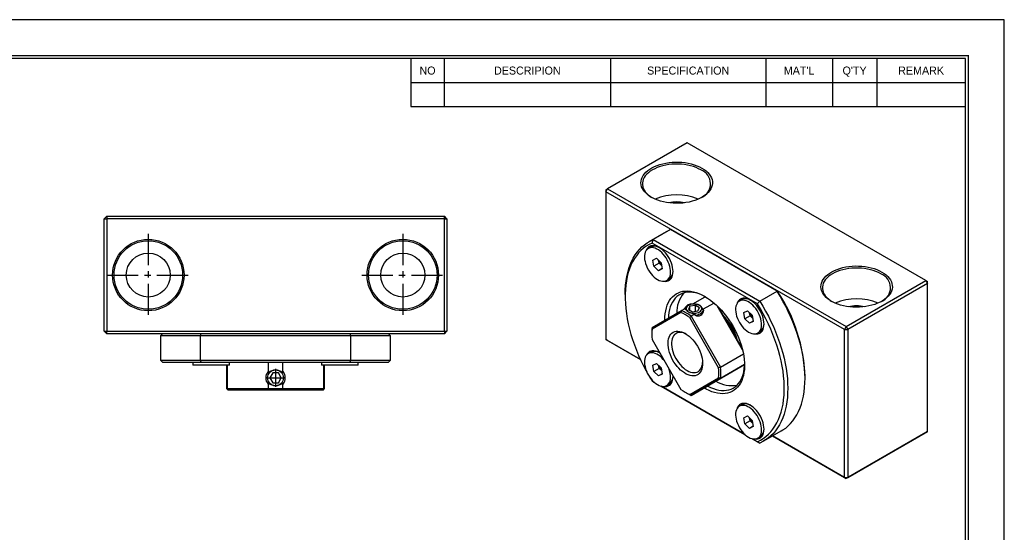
# Model space of a CAD drawing. Header units: millimetres. Extents: x 0 to 337, y 0 to 238.
# Tile 3 of 3: x 135 to 337, y 133 to 238. Entities that reach past the tile are written whole.
import ezdxf
from ezdxf.enums import TextEntityAlignment as Align

# ---------------------------------------------------------------- set-up
doc = ezdxf.new("R2010")
doc.units = ezdxf.units.MM
doc.linetypes.add('CENTER', pattern=[50.8, 31.75, -6.35, 6.35, -6.35])
for name, color, linetype in [('center', 1, 'CENTER'), ('L1', 7, 'CONTINUOUS'), ('OUTLINE', 7, 'CONTINUOUS')]:
    doc.layers.add(name, color=color, linetype=linetype)

# ---------------------------------------------------------------- blocks, each defined once
blk = doc.blocks.new('표제란')
at = {"layer": 'L1', "color": 0}
for p, q in [((297, 210), (0, 210)), ((297, 0), (297, 210))]:
    blk.add_line(p, q, dxfattribs=at)
at = {"layer": 'L1'}
for p, q in [((190, 203), (190, 194.34)), ((196, 203), (196, 194.34)), ((226, 203), (226, 194.34)), ((254, 203), (254, 194.34)), ((266, 203), (266, 194.34)), ((274, 203), (274, 194.34)), ((190, 198.67), (290, 198.67)), ((190, 194.34), (290, 194.34))]:
    blk.add_line(p, q, dxfattribs=at)
at = {"layer": 'L1', "const_width": 0.25}
blk.add_lwpolyline([(290.5, 6.5), (290.5, 203.5), (10, 203.5), (10, 6.5)], close=True, dxfattribs=at)
at = {"layer": 'L1'}
blk.add_lwpolyline([(290, 7), (290, 203), (10.5, 203), (10.5, 7)], close=True, dxfattribs=at)
for s, p in [('NO', (193, 200.83)), ('DESCRIPION', (211, 200.83)), ('SPECIFICATION', (240, 200.83)), ("MAT'L", (260, 200.83)), ("Q'TY", (270, 200.83)), ('REMARK', (282, 200.83))]:
    blk.add_text(s, height=1.444, dxfattribs=at).set_placement(p, align=Align.MIDDLE_CENTER)
for tag, p in [('필렛', (179.25, 10.9)), ('모따기', (179.25, 8.3))]:
    blk.add_attdef(tag, text='', height=1.15, dxfattribs=at).set_placement(p, align=Align.MIDDLE_LEFT)
at = {"layer": 'OUTLINE', "ltscale": 0.5}
for tag, p, height in [('TITLE', (237.17, 24.41), 2.5), ('도번', (251.18, 15.64), 2.5), ('SCALE', (253.78, 9.55), 1.2), ('DATE', (277.02, 9.51), 1.2)]:
    blk.add_attdef(tag, p, '', height=height, dxfattribs=at)

msp = doc.modelspace()

# ---------------------------------------------------------------- linework, layer by layer
at = {"layer": 'center', "ltscale": 0.2}
for p, q in [((161.651, 194.1977), (161.651, 177.4077)), ((213.651, 194.1977), (213.651, 177.4077)), ((153.256, 185.8027), (170.046, 185.8027)), ((205.256, 185.8027), (222.046, 185.8027)), ((187.651, 166.6542), (187.651, 162.9512)), ((185.7995, 164.8027), (189.5025, 164.8027))]:
    msp.add_line(p, q, dxfattribs=at)
at = {"layer": 'OUTLINE'}
for p, q in [((271.7329, 212.8304), (255.4695, 203.4417)), ((320.5233, 184.6643), (271.7329, 212.8304)), ((255.1159, 202.8293), (255.4695, 203.4417)), ((255.1159, 203.2375), (255.4695, 203.4417)), ((255.1159, 203.2375), (255.1159, 202.8293)), ((255.4695, 203.4417), (304.2598, 175.2756)), ((303.9063, 174.6632), (255.1159, 202.8293)), ((255.1159, 202.8293), (255.1159, 172.6173)), ((153.151, 197.8027), (152.651, 197.3027)), ((152.651, 174.3027), (152.651, 197.3027)), ((152.651, 197.3027), (153.151, 197.3027)), ((153.151, 197.8027), (153.151, 197.3027)), ((153.151, 197.8027), (222.151, 197.8027)), ((153.151, 197.3027), (153.151, 174.3027)), ((222.151, 197.3027), (153.151, 197.3027)), ((222.151, 197.3027), (222.151, 197.8027)), ((222.651, 197.3027), (222.151, 197.8027)), ((222.151, 174.3027), (222.151, 197.3027)), ((222.151, 197.3027), (222.651, 197.3027)), ((222.651, 197.3027), (222.651, 174.3027)), ((267.4792, 194.6457), (263.9437, 192.6046)), ((268.3382, 195.0738), (264.8026, 193.0328)), ((290.1183, 182.5004), (268.3382, 195.0738)), ((264.3245, 191.5104), (263.819, 191.2185)), ((286.0964, 179.9237), (264.5819, 192.3438)), ((264.8026, 193.0328), (286.5828, 180.4594)), ((264.7269, 188.871), (265.4771, 189.2371)), ((265.4771, 189.2371), (266.4515, 188.3239)), ((264.9511, 187.5918), (264.7269, 188.871)), ((266.0118, 188.2041), (264.9511, 187.5918)), ((265.9255, 186.6786), (264.9511, 187.5918)), ((266.0118, 188.2041), (265.9002, 188.8405)), ((266.665, 187.1055), (265.9255, 186.6786)), ((266.499, 187.7475), (266.0118, 188.2041)), ((266.4515, 188.3239), (266.6757, 187.0447)), ((266.499, 187.7475), (266.5624, 187.691)), ((266.563, 187.6875), (266.499, 187.7475)), ((266.6757, 187.0447), (265.9255, 186.6786)), ((267.5836, 184.6972), (268.0892, 184.989)), ((304.2598, 175.2756), (320.5233, 184.6643)), ((320.8768, 184.0519), (304.6134, 174.6632)), ((320.5233, 184.6643), (320.8768, 184.0519)), ((320.5233, 184.6643), (320.8768, 184.4601)), ((320.8768, 184.0519), (320.8768, 184.4601)), ((320.8768, 153.8399), (320.8768, 184.0519)), ((259.0757, 181.8453), (259.0757, 181.4371)), ((272.9162, 179.8876), (275.4678, 181.3606)), ((286.5828, 180.4594), (290.1183, 182.5004)), ((272.3306, 179.4197), (272.0318, 178.7758)), ((273.446, 179.5923), (272.3306, 179.4197)), ((272.3306, 178.6033), (272.3306, 179.4197)), ((274.2625, 179.1209), (273.446, 179.5923)), ((273.446, 178.3969), (273.446, 179.5923)), ((273.9636, 178.477), (274.2625, 179.1209)), ((277.2446, 180.0772), (274.9162, 178.733)), ((283.0651, 170.5174), (277.8757, 179.5057)), ((278.0645, 179.3222), (283.0006, 170.7727)), ((282.9214, 180.7746), (282.4159, 180.4828)), ((270.4789, 178.1342), (264.5798, 174.7275)), ((264.5915, 175.0807), (270.5915, 178.5455)), ((270.5915, 178.5455), (271.3781, 178.9996)), ((272.0318, 178.7758), (272.8483, 178.3045)), ((278.1789, 166.8769), (272.2798, 177.0946)), ((273.3781, 177.845), (272.5915, 177.391)), ((272.5915, 177.391), (278.5915, 166.9987)), ((272.8483, 178.3045), (273.9636, 178.477)), ((283.3238, 178.1352), (284.074, 178.5013)), ((283.548, 176.856), (283.3238, 178.1352)), ((284.6087, 177.4683), (283.548, 176.856)), ((284.074, 178.5013), (285.0484, 177.5882)), ((284.6087, 177.4683), (284.4971, 178.1047)), ((285.0959, 177.0117), (284.6087, 177.4683)), ((285.0484, 177.5882), (285.2726, 176.3089)), ((284.5225, 175.9429), (283.548, 176.856)), ((285.262, 176.3698), (284.5225, 175.9429)), ((285.2726, 176.3089), (284.5225, 175.9429)), ((285.0959, 177.0117), (285.1593, 176.9553)), ((285.1599, 176.9517), (285.0959, 177.0117)), ((304.2598, 175.2756), (303.9063, 174.6632)), ((304.2598, 175.2756), (304.6134, 174.6632)), ((152.651, 174.3027), (153.151, 174.3027)), ((152.651, 174.3027), (153.151, 173.8027)), ((153.151, 174.3027), (222.151, 174.3027)), ((153.151, 173.8027), (153.151, 174.3027)), ((222.151, 173.8027), (153.151, 173.8027)), ((164.551, 173.8027), (164.151, 173.4027)), ((164.151, 173.4027), (164.151, 168.4027)), ((172.2501, 173.4027), (164.151, 173.4027)), ((172.2501, 173.4027), (172.2501, 168.4027)), ((203.0519, 173.4027), (172.2501, 173.4027)), ((203.0519, 168.4027), (203.0519, 173.4027)), ((211.151, 173.4027), (203.0519, 173.4027)), ((211.151, 173.4027), (210.751, 173.8027)), ((211.151, 168.4027), (211.151, 173.4027)), ((222.151, 174.3027), (222.651, 174.3027)), ((222.151, 174.3027), (222.151, 173.8027)), ((222.151, 173.8027), (222.651, 174.3027)), ((264.5204, 173.967), (264.5204, 173.722)), ((286.1806, 173.9614), (286.6861, 174.2533)), ((303.9063, 174.6632), (304.6134, 174.6632)), ((303.9063, 144.4512), (303.9063, 174.6632)), ((304.6134, 174.6632), (304.6134, 144.4512)), ((255.1159, 172.6173), (262.224, 168.5139)), ((255.4695, 172.4131), (255.1159, 172.6173)), ((262.2241, 168.5138), (255.4695, 172.4131)), ((264.5798, 172.648), (270.4789, 162.4304)), ((264.3245, 170.0354), (263.819, 169.7435)), ((278.5915, 166.9987), (283.2445, 169.6848)), ((164.151, 168.4027), (164.651, 167.9027)), ((164.151, 168.4027), (172.2501, 168.4027)), ((172.4379, 167.9027), (164.651, 167.9027)), ((170.736, 167.9027), (170.736, 167.4227)), ((178.174, 167.4227), (170.736, 167.4227)), ((172.2501, 168.4027), (203.0519, 168.4027)), ((202.864, 167.9027), (172.4379, 167.9027)), ((177.651, 167.4227), (177.651, 162.6027)), ((177.7515, 167.4227), (177.7515, 162.6027)), ((178.266, 167.4227), (178.174, 167.4227)), ((178.266, 167.4227), (178.266, 167.9027)), ((186.2368, 165.8903), (186.2368, 167.9027)), ((189.0652, 167.9027), (189.0652, 165.8903)), ((197.036, 167.9027), (197.036, 167.4227)), ((204.474, 167.4227), (197.036, 167.4227)), ((197.5505, 162.6027), (197.5505, 167.4227)), ((197.651, 162.6027), (197.651, 167.4227)), ((210.651, 167.9027), (202.864, 167.9027)), ((203.0519, 168.4027), (211.151, 168.4027)), ((204.566, 167.4227), (204.474, 167.4227)), ((204.566, 167.4227), (204.566, 167.9027)), ((210.651, 167.9027), (211.151, 168.4027)), ((264.7269, 167.396), (265.4771, 167.7621)), ((264.9511, 166.1167), (264.7269, 167.396)), ((265.4771, 167.7621), (266.4515, 166.8489)), ((266.0118, 166.729), (265.9002, 167.3655)), ((277.4705, 164.0409), (283.4676, 167.5041)), ((283.4676, 167.5041), (278.5915, 164.6891)), ((187.0736, 165.8027), (186.4963, 164.8027)), ((188.2283, 165.8027), (187.0736, 165.8027)), ((188.8057, 164.8027), (188.2283, 165.8027)), ((266.0118, 166.729), (264.9511, 166.1167)), ((265.9255, 165.2036), (264.9511, 166.1167)), ((266.665, 165.6305), (265.9255, 165.2036)), ((266.6757, 165.5697), (265.9255, 165.2036)), ((266.499, 166.2725), (266.0118, 166.729)), ((266.4515, 166.8489), (266.6757, 165.5697)), ((266.499, 166.2725), (266.5624, 166.216)), ((266.563, 166.2125), (266.499, 166.2725)), ((268.8691, 165.046), (268.865, 165.2259)), ((295.8453, 164.7007), (295.8453, 165.0273)), ((186.2368, 162.6027), (186.2368, 163.715)), ((186.4963, 164.8027), (187.0736, 163.8027)), ((187.0736, 163.8027), (188.2283, 163.8027)), ((188.2283, 163.8027), (188.8057, 164.8027)), ((189.0652, 163.715), (189.0652, 162.6027)), ((264.1445, 164.8877), (264.5819, 164.1731)), ((264.5819, 164.1731), (264.9698, 163.9492)), ((264.97, 163.949), (264.8026, 164.0456)), ((283.5669, 153.2132), (266.4326, 163.1046)), ((266.4328, 163.1046), (283.5667, 153.2134)), ((267.5836, 163.2222), (268.0892, 163.514)), ((272.2798, 161.3908), (278.1789, 164.7974)), ((278.5915, 164.6891), (272.5915, 161.2243)), ((272.5915, 161.2243), (277.4705, 164.0409)), ((177.651, 162.6027), (177.951, 162.3027)), ((177.651, 162.6027), (177.7515, 162.6027)), ((177.7515, 162.6027), (186.2368, 162.6027)), ((178.0349, 162.3027), (177.951, 162.3027)), ((186.3776, 162.3027), (178.0349, 162.3027)), ((186.2368, 162.6027), (189.0652, 162.6027)), ((188.9244, 162.3027), (186.3776, 162.3027)), ((197.267, 162.3027), (188.9244, 162.3027)), ((189.0652, 162.6027), (197.5505, 162.6027)), ((197.351, 162.3027), (197.267, 162.3027)), ((197.351, 162.3027), (197.651, 162.6027)), ((197.5505, 162.6027), (197.651, 162.6027)), ((271.3783, 161.8427), (271.5903, 161.7202)), ((282.9214, 159.2996), (282.4159, 159.0077)), ((283.3238, 156.6602), (284.074, 157.0263)), ((284.074, 157.0263), (285.0484, 156.1132)), ((283.548, 155.381), (283.3238, 156.6602)), ((284.6087, 155.9933), (283.548, 155.381)), ((284.5225, 154.4678), (283.548, 155.381)), ((284.6087, 155.9933), (284.4971, 156.6297)), ((285.0959, 155.5367), (284.6087, 155.9933)), ((285.0484, 156.1132), (285.2726, 154.8339)), ((285.0959, 155.5367), (285.1593, 155.4802)), ((285.1599, 155.4767), (285.0959, 155.5367)), ((285.262, 154.8947), (284.5225, 154.4678)), ((285.2726, 154.8339), (284.5225, 154.4678)), ((287.4418, 151.9004), (290.9773, 153.9414)), ((304.2598, 144.247), (289.2221, 152.9281)), ((289.2222, 152.9282), (303.9063, 144.4512)), ((320.5233, 153.6357), (304.2598, 144.247)), ((304.6134, 144.4512), (320.8768, 153.8399)), ((320.8768, 153.8399), (320.5233, 153.6357)), ((286.5828, 151.4722), (285.0295, 152.3689)), ((285.0297, 152.3688), (286.0964, 151.753)), ((286.1806, 152.4864), (286.6861, 152.7783)), ((303.9063, 144.4512), (304.6134, 144.4512)), ((303.9063, 144.4512), (304.2598, 144.247)), ((304.6134, 144.4512), (304.2598, 144.247))]:
    msp.add_line(p, q, dxfattribs=at)
at = {"layer": 'OUTLINE', "flags": 128}
for points in [[(274.7735, 207.6462), (275.2215, 207.3629), (275.623, 207.0572), (275.9747, 206.7317), (276.2737, 206.3891), (276.5175, 206.0322), (276.704, 205.6641), (276.8318, 205.2876), (276.8998, 204.906), (276.9073, 204.5224), (276.8545, 204.14), (276.7415, 203.762), (276.5696, 203.3914), (276.3399, 203.0315), (276.0545, 202.685), (275.7157, 202.355), (275.3264, 202.0441), (274.8896, 201.755), (274.4092, 201.49), (273.889, 201.2513), (273.3333, 201.0409), (272.7468, 200.8606), (272.1344, 200.7117), (271.501, 200.5957), (270.8519, 200.5134), (270.1926, 200.4655), (269.5285, 200.4524), (268.8651, 200.4742), (268.2078, 200.5307), (267.5622, 200.6216), (266.9336, 200.7459), (266.3271, 200.9027), (265.7479, 201.0908), (265.2007, 201.3084), (264.69, 201.5539), (264.2201, 201.8251), (263.7949, 202.1199), (263.4179, 202.4358), (263.0922, 202.7702), (262.8206, 203.1203), (262.6052, 203.4832), (262.4478, 203.8559), (262.3499, 204.2353), (262.3121, 204.6183), (262.3348, 205.0017), (262.4177, 205.3823), (262.5603, 205.757), (262.7614, 206.1226), (263.0192, 206.4762), (263.3316, 206.8148), (263.696, 207.1356), (264.1095, 207.4359), (264.5686, 207.7132), (265.0694, 207.9654), (265.6079, 208.1901), (266.1796, 208.3857), (266.7797, 208.5505), (267.4032, 208.683), (268.0451, 208.7823), (268.7, 208.8475), (269.3624, 208.878), (270.0268, 208.8737), (270.6879, 208.8344), (271.34, 208.7607), (271.9778, 208.653), (272.596, 208.5122), (273.1894, 208.3396), (273.7532, 208.1366), (274.2827, 207.9048), (274.7735, 207.6462)], [(274.5613, 207.2788), (274.0835, 207.5302), (273.5676, 207.7552), (273.0178, 207.9516), (272.439, 208.118), (271.8361, 208.2529), (271.2143, 208.355), (270.5787, 208.4236), (269.9349, 208.458), (269.2883, 208.458), (268.6445, 208.4236), (268.0089, 208.355), (267.3871, 208.2529), (266.7842, 208.118), (266.2054, 207.9516), (265.6556, 207.7552), (265.1397, 207.5302), (264.6619, 207.2788), (264.2263, 207.0029), (263.8366, 206.7051), (263.4962, 206.3877), (263.208, 206.0536), (262.9745, 205.7055), (262.7975, 205.3465), (262.6787, 204.9796), (262.6191, 204.608), (262.6191, 204.2347), (262.6787, 203.863), (262.7975, 203.4961), (262.9745, 203.1371), (263.208, 202.7891), (263.4962, 202.455), (263.8366, 202.1376), (264.2263, 201.8397), (264.5572, 201.6256)], [(268.3382, 195.0738), (267.7202, 194.7792), (267.4792, 194.6457)], [(259.0757, 181.8453), (259.0968, 182.7991), (259.1599, 183.7261), (259.265, 184.6241), (259.4117, 185.4907), (259.5997, 186.3237), (259.8286, 187.121), (260.0976, 187.8807), (260.4062, 188.6007), (260.7536, 189.2792), (261.1388, 189.9146), (261.5609, 190.5052), (262.0189, 191.0495), (262.5116, 191.5462), (263.0376, 191.9939), (263.5958, 192.3916), (264.1846, 192.7382), (264.8026, 193.0328)], [(264.5819, 192.3438), (263.9695, 192.0405), (263.387, 191.6845), (262.8362, 191.2766), (262.3184, 190.8179), (261.8349, 190.3097), (261.3871, 189.7532), (260.9762, 189.15), (260.6032, 188.5016), (260.2692, 187.8097), (259.9749, 187.0762), (259.7212, 186.303), (259.5088, 185.4922), (259.3382, 184.6458), (259.2098, 183.7662), (259.124, 182.8557), (259.0811, 181.9166), (259.0811, 180.9514), (259.124, 179.9627), (259.2098, 178.9531), (259.3382, 177.9253), (259.5088, 176.882), (259.7212, 175.8259), (259.9749, 174.7598), (260.2692, 173.6866), (260.6032, 172.609), (260.9762, 171.5299), (261.3871, 170.4522), (261.8349, 169.3788), (262.3184, 168.3124), (262.8362, 167.2558), (263.387, 166.2119), (263.5417, 165.9319)], [(268.2985, 187.134), (268.2024, 187.5675), (268.0652, 188.0073), (267.8892, 188.4464), (267.6772, 188.8774), (267.4329, 189.2934), (267.1601, 189.6874), (266.8633, 190.053), (266.5475, 190.3842), (266.2177, 190.6756), (265.8795, 190.9224), (265.5384, 191.1204), (265.1999, 191.2666), (264.8697, 191.3584), (264.5531, 191.3944), (264.2554, 191.3739), (263.9814, 191.2974), (263.7356, 191.166), (263.5222, 190.9819), (263.3445, 190.7482), (263.2055, 190.4687), (263.1075, 190.1479), (263.0521, 189.7912), (263.0402, 189.4044), (263.072, 188.9938), (263.1469, 188.5662), (263.2638, 188.1287), (263.4207, 187.6883), (263.6151, 187.2523), (263.8437, 186.828), (264.1028, 186.4222), (264.3882, 186.0416), (264.6951, 185.6924), (265.0186, 185.3805), (265.3533, 185.1109), (265.6936, 184.888), (266.0341, 184.7156), (266.3692, 184.5963), (266.6933, 184.5323), (267.001, 184.5245), (267.2875, 184.5731), (267.5479, 184.6773), (267.778, 184.8353), (267.9739, 185.0447), (268.1326, 185.3018), (268.2513, 185.6026), (268.3282, 185.942), (268.3619, 186.3145), (268.352, 186.714), (268.2985, 187.134)], [(268.8691, 186.521), (268.8477, 186.9347), (268.7837, 187.367), (268.6781, 187.8111), (268.5326, 188.2605), (268.3493, 188.7082), (268.1309, 189.1475), (267.8809, 189.5718), (267.603, 189.9746), (267.3014, 190.3497), (266.9808, 190.6916), (266.6458, 190.995), (266.3017, 191.2554), (265.9536, 191.4687), (265.6069, 191.6318), (265.2667, 191.7421), (264.9382, 191.7981), (264.6265, 191.7988), (264.3362, 191.7442), (264.0717, 191.6353), (263.8371, 191.4735), (263.6359, 191.2615), (263.4712, 191.0023), (263.3848, 190.8102)], [(311.543, 186.4196), (311.991, 186.1362), (312.3926, 185.8306), (312.7443, 185.5051), (313.0433, 185.1625), (313.287, 184.8056), (313.4736, 184.4375), (313.6014, 184.061), (313.6693, 183.6794), (313.6769, 183.2958), (313.624, 182.9134), (313.5111, 182.5354), (313.3391, 182.1648), (313.1095, 181.8048), (312.8241, 181.4584), (312.4853, 181.1284), (312.0959, 180.8175), (311.6592, 180.5284), (311.1787, 180.2634), (310.6585, 180.0247), (310.1029, 179.8143), (309.5164, 179.6339), (308.9039, 179.4851), (308.2705, 179.3691), (307.6215, 179.2868), (306.9622, 179.2388), (306.2981, 179.2258), (305.6346, 179.2476), (304.9774, 179.3041), (304.3318, 179.395), (303.7031, 179.5193), (303.0967, 179.6761), (302.5174, 179.8641), (301.9702, 180.0818), (301.4596, 180.3272), (300.9897, 180.5985), (300.5645, 180.8933), (300.1875, 181.2092), (299.8618, 181.5436), (299.5901, 181.8937), (299.3747, 182.2566), (299.2174, 182.6293), (299.1194, 183.0087), (299.0816, 183.3917), (299.1043, 183.7751), (299.1873, 184.1557), (299.3299, 184.5304), (299.5309, 184.896), (299.7887, 185.2496), (300.1011, 185.5882), (300.4656, 185.909), (300.879, 186.2093), (301.3381, 186.4866), (301.839, 186.7387), (302.3775, 186.9635), (302.9491, 187.1591), (303.5492, 187.3239), (304.1728, 187.4564), (304.8147, 187.5557), (305.4695, 187.6209), (306.1319, 187.6514), (306.7964, 187.6471), (307.4574, 187.6078), (308.1095, 187.5341), (308.7473, 187.4264), (309.3655, 187.2856), (309.959, 187.113), (310.5228, 186.91), (311.0523, 186.6782), (311.543, 186.4196)], [(311.3309, 186.0521), (310.8531, 186.3036), (310.3371, 186.5285), (309.7874, 186.725), (309.2086, 186.8914), (308.6057, 187.0262), (307.9838, 187.1284), (307.3482, 187.197), (306.7044, 187.2314), (306.0579, 187.2314), (305.4141, 187.197), (304.7785, 187.1284), (304.1566, 187.0262), (303.5537, 186.8914), (302.9749, 186.725), (302.4252, 186.5285), (301.9092, 186.3036), (301.4314, 186.0521), (300.9958, 185.7763), (300.6062, 185.4784), (300.2658, 185.1611), (299.9776, 184.827), (299.744, 184.4789), (299.5671, 184.1199), (299.4483, 183.753), (299.3886, 183.3813), (299.3886, 183.0081), (299.4483, 182.6364), (299.5671, 182.2695), (299.744, 181.9105), (299.9776, 181.5625), (300.2658, 181.2283), (300.6062, 180.911), (300.9958, 180.6131), (301.3267, 180.399)], [(267.0129, 184.5254), (267.3014, 184.5022), (267.603, 184.5292), (267.8809, 184.6111), (268.1309, 184.7467), (268.3493, 184.934), (268.5326, 185.1701), (268.6781, 185.4514), (268.7837, 185.7736), (268.8477, 186.132), (268.8691, 186.521)], [(267.2085, 176.5919), (267.2194, 177.2442), (267.2723, 177.8889), (267.3673, 178.5032), (267.5038, 179.0838), (267.6812, 179.6277), (267.8986, 180.1321), (268.1547, 180.5944), (268.4483, 181.0121), (268.7778, 181.383), (269.1415, 181.7053), (269.5375, 181.9773), (269.9638, 182.1975), (270.4181, 182.3648), (270.898, 182.4783), (271.4011, 182.5374), (271.9247, 182.5418), (272.4662, 182.4916), (273.0226, 182.3868), (273.5911, 182.2282), (274.1687, 182.0165), (274.7524, 181.7529), (275.3392, 181.4386)], [(275.5192, 181.3324), (275.1183, 181.5415), (274.547, 181.7979), (273.9819, 182.0021), (273.4262, 182.1531), (272.8829, 182.25), (272.3549, 182.2923), (271.8452, 182.2797), (271.3565, 182.2124), (270.8914, 182.0907), (270.4526, 181.9153), (270.0424, 181.6871), (269.663, 181.4074), (269.3166, 181.0776), (269.005, 180.6997), (268.73, 180.2756), (268.4929, 179.8077), (268.2952, 179.2986), (268.1379, 178.7509), (268.0219, 178.1678), (267.9477, 177.5523), (267.9178, 177.0016)], [(275.3392, 181.4386), (275.9259, 181.0754), (276.5096, 180.6651), (277.0872, 180.2099), (277.6557, 179.7122), (278.2122, 179.1745), (278.7536, 178.5996), (279.2772, 177.9906), (279.7803, 177.3506), (280.2603, 176.683), (280.7146, 175.9912), (281.1408, 175.2788), (281.5369, 174.5496), (281.9006, 173.8074), (282.2301, 173.056), (282.5236, 172.2993), (282.7798, 171.5414), (282.9971, 170.7861), (283.1745, 170.0373), (283.311, 169.2991), (283.406, 168.5751), (283.459, 167.8693), (283.4696, 167.1853), (283.4378, 166.5266), (283.3638, 165.8967), (283.2479, 165.2989), (283.0908, 164.7363), (282.8934, 164.2118), (282.6565, 163.7281), (282.3814, 163.2879), (282.0697, 162.8933), (281.7229, 162.5464), (281.3428, 162.2491), (280.9314, 162.0028), (280.4908, 161.809), (280.0234, 161.6685), (279.5315, 161.5821), (279.0178, 161.5503), (278.4849, 161.5733), (277.9356, 161.6508), (277.3728, 161.7826), (276.7994, 161.9678), (276.2184, 162.2057), (275.6327, 162.4948), (275.2083, 162.7349)], [(287.466, 175.7852), (287.4446, 176.199), (287.3806, 176.6312), (287.275, 177.0753), (287.1295, 177.5247), (286.9462, 177.9724), (286.7279, 178.4118), (286.4778, 178.836), (286.1999, 179.2388), (285.8984, 179.614), (285.5777, 179.9558), (285.2427, 180.2593), (284.8986, 180.5196), (284.5505, 180.7329), (284.2038, 180.896), (283.8636, 181.0063), (283.5351, 181.0623), (283.2234, 181.063), (282.9331, 181.0085), (282.6687, 180.8995), (282.434, 180.7378), (282.2328, 180.5257), (282.0681, 180.2665), (281.9817, 180.0744)], [(290.9773, 153.9414), (291.3252, 154.1545), (291.8833, 154.5521), (292.4094, 154.9998), (292.9021, 155.4965), (293.36, 156.0408), (293.7822, 156.6314), (294.1674, 157.2668), (294.5148, 157.9453), (294.8234, 158.6653), (295.0924, 159.425), (295.3212, 160.2223), (295.5092, 161.0553), (295.656, 161.9219), (295.761, 162.8199), (295.8242, 163.7469), (295.8453, 164.7007), (295.8242, 165.6788), (295.761, 166.6788), (295.656, 167.6981), (295.5092, 168.7341), (295.3212, 169.7842), (295.0924, 170.8457), (294.8234, 171.916), (294.5148, 172.9923), (294.1674, 174.0719), (293.7822, 175.152), (293.36, 176.23), (292.9021, 177.3031), (292.4094, 178.3686), (291.8833, 179.4237), (291.3252, 180.4658), (290.7363, 181.4922), (290.1183, 182.5004)], [(272.0087, 178.2912), (272.2527, 178.1756), (272.531, 178.0897), (272.833, 178.0368), (273.1471, 178.0189), (273.4612, 178.0368), (273.7633, 178.0897), (274.0416, 178.1756), (274.2856, 178.2912), (274.4858, 178.432), (274.6346, 178.5927), (274.7262, 178.767), (274.7571, 178.9484), (274.7262, 179.1297), (274.6346, 179.3041), (274.4858, 179.4647), (274.2856, 179.6056), (274.0416, 179.7212), (273.7633, 179.8071), (273.4612, 179.8599), (273.1471, 179.8778), (272.833, 179.8599), (272.531, 179.8071), (272.2527, 179.7212), (272.0087, 179.6056), (271.8085, 179.4647), (271.6597, 179.3041), (271.5681, 179.1297), (271.5371, 178.9484), (271.5681, 178.767), (271.6597, 178.5927), (271.8085, 178.432), (272.0087, 178.2912)], [(286.8954, 176.3982), (286.7993, 176.8317), (286.6621, 177.2716), (286.4861, 177.7106), (286.2742, 178.1417), (286.0298, 178.5576), (285.757, 178.9516), (285.4602, 179.3173), (285.1444, 179.6485), (284.8146, 179.9398), (284.4764, 180.1866), (284.1353, 180.3847), (283.7968, 180.5308), (283.4666, 180.6226), (283.15, 180.6586), (282.8523, 180.6381), (282.5783, 180.5616), (282.3326, 180.4302), (282.1191, 180.2462), (281.9414, 180.0124), (281.8024, 179.7329), (281.7044, 179.4122), (281.649, 179.0554), (281.6371, 178.6686), (281.6689, 178.2581), (281.7438, 177.8305), (281.8607, 177.3929), (282.0176, 176.9525), (282.212, 176.5166), (282.4406, 176.0922), (282.6998, 175.6864), (282.9851, 175.3058), (283.2921, 174.9567), (283.6155, 174.6447), (283.9502, 174.3751), (284.2906, 174.1522), (284.6311, 173.9798), (284.9661, 173.8606), (285.2902, 173.7965), (285.5979, 173.7888), (285.8844, 173.8374), (286.1448, 173.9415), (286.3749, 174.0996), (286.5708, 174.3089), (286.7295, 174.566), (286.8482, 174.8668), (286.9251, 175.2062), (286.9588, 175.5788), (286.9489, 175.9783), (286.8954, 176.3982)], [(286.0964, 151.753), (286.7089, 152.0563), (287.2913, 152.4123), (287.8421, 152.8202), (288.36, 153.2789), (288.8434, 153.7871), (289.2912, 154.3436), (289.7021, 154.9468), (290.0751, 155.5952), (290.4092, 156.2871), (290.7034, 157.0206), (290.9571, 157.7938), (291.1696, 158.6046), (291.3402, 159.451), (291.4685, 160.3306), (291.5543, 161.2411), (291.5973, 162.1802), (291.5973, 163.1454), (291.5543, 164.1341), (291.4685, 165.1436), (291.3402, 166.1715), (291.1696, 167.2148), (290.9571, 168.2709), (290.7034, 169.337), (290.4092, 170.4102), (290.0751, 171.4878), (289.7021, 172.5669), (289.2912, 173.6445), (288.8434, 174.718), (288.36, 175.7844), (287.8421, 176.841), (287.2913, 177.8849), (286.7089, 178.9133), (286.0964, 179.9237)], [(286.5828, 180.4594), (287.2008, 179.4512), (287.7896, 178.4247), (288.3478, 177.3826), (288.8739, 176.3275), (289.3665, 175.2621), (289.8245, 174.189), (290.2466, 173.111), (290.6319, 172.0309), (290.9792, 170.9513), (291.2878, 169.875), (291.5569, 168.8047), (291.7857, 167.7432), (291.9737, 166.6931), (292.1204, 165.6571), (292.2255, 164.6378), (292.2887, 163.6378), (292.3097, 162.6597), (292.2887, 161.7059), (292.2255, 160.7789), (292.1204, 159.8809), (291.9737, 159.0143), (291.7857, 158.1813), (291.5569, 157.3839), (291.2878, 156.6243), (290.9792, 155.9043), (290.6319, 155.2257), (290.2466, 154.5904), (289.8245, 153.9998), (289.3665, 153.4555), (288.8739, 152.9588), (288.3478, 152.5111), (287.7896, 152.1134), (287.2008, 151.7668), (286.5828, 151.4722)], [(285.6098, 173.7896), (285.8984, 173.7665), (286.1999, 173.7934), (286.4778, 173.8753), (286.7279, 174.011), (286.9462, 174.1982), (287.1295, 174.4343), (287.275, 174.7156), (287.3806, 175.0379), (287.4446, 175.3962), (287.466, 175.7852)], [(271.3794, 173.8452), (271.7683, 173.5959), (272.1525, 173.3), (272.5274, 172.9612), (272.8883, 172.5836), (273.2308, 172.1718), (273.5509, 171.7307), (273.8447, 171.2657), (274.1085, 170.7824), (274.3392, 170.2868), (274.534, 169.7848), (274.6904, 169.2826), (274.8067, 168.7861), (274.8814, 168.3016), (274.9136, 167.8347), (274.9028, 167.3913), (274.8493, 166.9766), (274.7537, 166.5957), (274.6171, 166.2533), (274.4412, 165.9535), (274.2282, 165.7), (273.9805, 165.4957), (273.7013, 165.3432), (273.3939, 165.2444), (273.0621, 165.2004), (272.7098, 165.2118), (272.3414, 165.2784), (271.9613, 165.3995), (271.5741, 165.5735), (271.1846, 165.7984), (270.7974, 166.0714), (270.4173, 166.3892), (270.0489, 166.7479), (269.6966, 167.1432), (269.3648, 167.5704), (269.0574, 168.0241), (268.7782, 168.4989), (268.5306, 168.9891), (268.3175, 169.4887), (268.1416, 169.9916), (268.005, 170.4917), (267.9094, 170.9829), (267.8559, 171.4594), (267.8452, 171.9152), (267.8773, 172.3449), (267.952, 172.7433), (268.0683, 173.1054), (268.2248, 173.427), (268.4195, 173.7042), (268.6502, 173.9334), (268.9141, 174.1121), (269.2078, 174.2379), (269.5279, 174.3094), (269.8705, 174.3257), (270.2314, 174.2867), (270.6062, 174.1927), (270.9904, 174.0449), (271.3794, 173.8452)], [(271.5613, 173.7347), (271.3635, 173.8294), (270.9991, 173.9656), (270.6446, 174.0477), (270.3049, 174.0746), (269.9844, 174.0459), (269.6876, 173.9621), (269.4184, 173.8242), (269.1806, 173.6342), (268.9772, 173.3946), (268.8112, 173.1086), (268.6846, 172.7801), (268.5993, 172.4136), (268.5563, 172.014), (268.5563, 171.5867), (268.5993, 171.1375), (268.6846, 170.6725), (268.8112, 170.1979), (268.9772, 169.7202), (269.1806, 169.2458), (269.4184, 168.7811), (269.6876, 168.3325), (269.9844, 167.906), (270.3049, 167.5074), (270.6446, 167.142), (270.9991, 166.8148), (271.3635, 166.5302), (271.7329, 166.2921), (272.1023, 166.1037), (272.4667, 165.9675), (272.8212, 165.8855), (273.161, 165.8586), (273.4814, 165.8872), (273.7783, 165.971), (274.0474, 166.1089), (274.2853, 166.2989), (274.4886, 166.5385), (274.6547, 166.8245), (274.7812, 167.153), (274.8666, 167.5195), (274.9095, 167.9191), (274.9102, 167.9336)], [(267.0814, 168.315), (266.8633, 168.578), (266.5475, 168.9092), (266.2177, 169.2006), (265.8795, 169.4473), (265.5384, 169.6454), (265.1999, 169.7915), (264.8697, 169.8834), (264.5531, 169.9193), (264.2554, 169.8989), (263.9814, 169.8223), (263.7356, 169.691), (263.5222, 169.5069), (263.3445, 169.2732), (263.2055, 168.9937), (263.1075, 168.6729), (263.0521, 168.3162), (263.0402, 167.9294), (263.072, 167.5188), (263.1469, 167.0912), (263.2638, 166.6536), (263.4207, 166.2133), (263.6151, 165.7773), (263.8437, 165.3529), (264.1028, 164.9471), (264.3882, 164.5665), (264.6951, 164.2174), (265.0186, 163.9055), (265.3533, 163.6359), (265.6936, 163.413), (266.0341, 163.2405), (266.3692, 163.1213), (266.6933, 163.0573), (267.001, 163.0495), (267.2875, 163.0981), (267.5479, 163.2023), (267.778, 163.3603), (267.9739, 163.5696), (268.1326, 163.8268), (268.2513, 164.1275), (268.3282, 164.467), (268.3619, 164.8395), (268.352, 165.239), (268.2985, 165.659), (268.2985, 165.659)], [(266.1944, 169.8514), (265.9536, 169.9937), (265.6069, 170.1567), (265.2667, 170.2671), (264.9382, 170.323), (264.6265, 170.3238), (264.3362, 170.2692), (264.0717, 170.1602), (263.8371, 169.9985), (263.6359, 169.7864), (263.4712, 169.5273), (263.3848, 169.3352)], [(275.9177, 163.1444), (275.9801, 163.1108), (276.5534, 162.8288), (277.122, 162.5984), (277.6827, 162.4207), (278.2326, 162.2967), (278.7686, 162.227), (279.2878, 162.2121), (279.7874, 162.2521), (280.2646, 162.3467), (280.7169, 162.4953), (281.1417, 162.6973), (281.5367, 162.9514), (281.8998, 163.2564), (282.2291, 163.6105), (282.5226, 164.0117), (282.7788, 164.458), (282.9963, 164.9469), (283.174, 165.4756), (283.3107, 166.0414), (283.4059, 166.6411), (283.4589, 167.2715), (283.4689, 167.5616)], [(267.0129, 163.0504), (267.3014, 163.0272), (267.603, 163.0542), (267.8809, 163.1361), (268.1309, 163.2717), (268.3493, 163.459), (268.5326, 163.695), (268.6781, 163.9763), (268.7837, 164.2986), (268.8477, 164.657), (268.8691, 165.046)], [(286.8954, 154.9232), (286.7993, 155.3567), (286.6621, 155.7965), (286.4861, 156.2356), (286.2742, 156.6667), (286.0298, 157.0826), (285.757, 157.4766), (285.4602, 157.8422), (285.1444, 158.1734), (284.8146, 158.4648), (284.4764, 158.7116), (284.1353, 158.9096), (283.7968, 159.0558), (283.4666, 159.1476), (283.15, 159.1836), (282.8523, 159.1631), (282.5783, 159.0866), (282.3326, 158.9552), (282.1191, 158.7711), (281.9414, 158.5374), (281.8024, 158.2579), (281.7044, 157.9371), (281.649, 157.5804), (281.6371, 157.1936), (281.6689, 156.783), (281.7438, 156.3554), (281.8607, 155.9179), (282.0176, 155.4775), (282.212, 155.0415), (282.4406, 154.6172), (282.6998, 154.2114), (282.9851, 153.8308), (283.2921, 153.4816), (283.6155, 153.1697), (283.9502, 152.9001), (284.2906, 152.6772), (284.6311, 152.5048), (284.9661, 152.3855), (285.2902, 152.3215), (285.5979, 152.3137), (285.8844, 152.3623), (286.1448, 152.4665), (286.3749, 152.6246), (286.5708, 152.8339), (286.7295, 153.091), (286.8482, 153.3918), (286.9251, 153.7312), (286.9588, 154.1037), (286.9489, 154.5033), (286.8954, 154.9232)], [(287.466, 154.3102), (287.4446, 154.7239), (287.3806, 155.1562), (287.275, 155.6003), (287.1295, 156.0497), (286.9462, 156.4974), (286.7279, 156.9367), (286.4778, 157.361), (286.1999, 157.7638), (285.8984, 158.1389), (285.5777, 158.4808), (285.2427, 158.7842), (284.8986, 159.0446), (284.5505, 159.2579), (284.2038, 159.421), (283.8636, 159.5313), (283.5351, 159.5873), (283.2234, 159.588), (282.9331, 159.5334), (282.6687, 159.4245), (282.434, 159.2627), (282.2328, 159.0507), (282.0681, 158.7915), (281.9817, 158.5994)], [(285.6098, 152.3146), (285.8984, 152.2914), (286.1999, 152.3184), (286.4778, 152.4003), (286.7279, 152.5359), (286.9462, 152.7232), (287.1295, 152.9593), (287.275, 153.2406), (287.3806, 153.5628), (287.4446, 153.9212), (287.466, 154.3102)]]:
    msp.add_lwpolyline(points, dxfattribs=at)
at = {"layer": 'OUTLINE'}
for centre, radius in [((161.651, 185.8027), 7.3), ((161.651, 185.8027), 7), ((213.651, 185.8027), 7.3), ((213.651, 185.8027), 7), ((161.651, 185.8027), 4.5), ((213.651, 185.8027), 4.5), ((187.651, 164.8027), 1.61)]:
    msp.add_circle(centre, radius, dxfattribs=at)
for centre, radius, start, end in [((273.4787, 204.4312), 3.0464, 292.937983, 69.183296), ((269.6116, 191.12), 11.0699, 66.747556, 113.252446), ((269.6116, 193.159), 7.5739, 77.640391, 102.359608), ((265.1012, 189.8572), 1.8266, 55.891443, 115.164534), ((267.9119, 189.2319), 2.0494, 190.920613, 226.413693), ((266.9083, 186.5541), 1.9606, 307.035382, 1.897864), ((310.2483, 183.2046), 3.0464, 292.938003, 69.183276), ((275.6694, 178.1696), 6.0575, 138.860004, 181.77909), ((262.1002, 163.8176), 33.7668, 2.053023, 33.385285), ((272.7844, 178.1361), 1.7869, 84.286376, 155.708247), ((273.5016, 178.3155), 1.5224, 38.639266, 81.366111), ((283.6981, 179.1214), 1.8266, 55.89138, 115.164618), ((306.3812, 169.8934), 11.0699, 66.747544, 113.252448), ((306.3812, 171.9324), 7.5739, 77.640409, 102.359589), ((266.8473, 169.7638), 9.1243, 53.459728, 66.545649), ((266.9258, 169.8862), 9.4033, 52.949283, 67.056093), ((273.5099, 179.3929), 1.7869, 264.286371, 335.708252), ((270.8401, 169.4511), 11.6082, 14.61257, 45.38743), ((269.8565, 168.8833), 12.6224, 17.598274, 42.401726), ((286.5088, 178.4962), 2.0494, 190.920613, 226.413693), ((272.9633, 173.9874), 8.4429, 172.559381, 180.138436), ((285.5051, 175.8184), 1.9607, 307.036748, 1.896546), ((273.6468, 173.6878), 9.1265, 173.458101, 186.541899), ((265.1012, 168.3822), 1.8266, 55.891458, 115.164519), ((267.9119, 167.7569), 2.0494, 190.920613, 226.413693), ((269.2571, 165.8439), 9.4056, 352.947739, 7.052261), ((187.651, 164.8027), 2, 140.303408, 219.696592), ((187.651, 164.8027), 2, 320.303408, 39.696592), ((262.8219, 164.6658), 5.5659, 10.278605, 22.12764), ((266.9083, 165.0791), 1.9606, 307.035382, 1.897864), ((269.1119, 165.8371), 9.1265, 353.458101, 6.541899), ((280.7844, 169.1589), 5.9494, 237.807208, 281.544212), ((275.9114, 169.7611), 9.1243, 233.459728, 246.545649), ((275.8783, 169.1186), 8.5512, 239.904501, 247.395616), ((283.6981, 157.6464), 1.8266, 55.891395, 115.164603), ((286.5088, 157.0211), 2.0494, 190.920613, 226.413693), ((285.5051, 154.3434), 1.9607, 307.036748, 1.896546)]:
    msp.add_arc(centre, radius, start, end, dxfattribs=at)
msp.add_ellipse((273.1471, 180.0211), major_axis=(-1.4143, 2.4495), ratio=0.57733463, start_param=2.4487158, end_param=3.83438825, dxfattribs=at)
for points in [[(264.8026, 193.0328), (264.7288, 192.8032), (264.6552, 192.5735), (264.5819, 192.3438)], [(290.1183, 182.5004), (290.1774, 182.4663), (290.2363, 182.4323), (290.2951, 182.3983)], [(272.9162, 179.8876), (273.1995, 179.9031), (273.4783, 179.8801), (273.7301, 179.8206)], [(286.0964, 179.9237), (286.2588, 180.102), (286.4209, 180.2806), (286.5828, 180.4594)], [(270.5915, 178.5455), (270.5541, 178.4084), (270.5166, 178.2713), (270.4789, 178.1342)], [(272.5915, 177.391), (272.4874, 177.2924), (272.3835, 177.1936), (272.2798, 177.0946)], [(273.3781, 177.845), (273.0947, 177.8788), (272.8159, 177.949), (272.5641, 178.0384)], [(273.3781, 177.845), (273.3623, 177.7685), (273.347, 177.6918), (273.332, 177.6149)], [(275.1386, 178.6578), (275.0645, 178.6833), (274.9904, 178.7084), (274.9162, 178.733)], [(264.5915, 175.0807), (264.5875, 174.9628), (264.5835, 174.8451), (264.5798, 174.7275)], [(172.4002, 173.8027), (172.3499, 173.6694), (172.2999, 173.536), (172.2501, 173.4027)], [(203.0519, 173.4027), (203.0021, 173.536), (202.952, 173.6694), (202.9018, 173.8027)], [(172.2501, 168.4027), (172.3123, 168.2359), (172.3749, 168.0693), (172.4379, 167.9027)], [(202.864, 167.9027), (202.927, 168.0693), (202.9896, 168.2359), (203.0519, 168.4027)], [(278.5915, 166.9987), (278.4541, 166.9578), (278.3165, 166.9172), (278.1789, 166.8769)], [(186.2368, 165.8903), (186.1955, 165.9539), (186.1539, 166.0171), (186.1121, 166.0801)], [(186.2368, 165.8903), (186.4483, 166.0795), (186.7024, 166.2196), (186.9717, 166.3064)], [(189.1898, 166.0801), (189.1481, 166.0171), (189.1065, 165.9539), (189.0652, 165.8903)], [(186.1121, 163.5252), (186.1539, 163.5882), (186.1955, 163.6514), (186.2368, 163.715)], [(189.0652, 163.715), (188.8537, 163.5259), (188.5995, 163.3858), (188.3302, 163.299)], [(189.0652, 163.715), (189.1065, 163.6514), (189.1481, 163.5882), (189.1898, 163.5252)], [(264.5819, 164.1731), (264.6552, 164.1308), (264.7288, 164.0883), (264.8026, 164.0456)], [(278.5915, 164.6891), (278.4541, 164.7253), (278.3165, 164.7614), (278.1789, 164.7974)], [(177.7515, 162.6027), (177.8458, 162.5026), (177.9403, 162.4026), (178.0349, 162.3027)], [(186.2368, 162.6027), (186.2839, 162.5026), (186.3309, 162.4026), (186.3776, 162.3027)], [(189.0652, 162.6027), (189.018, 162.5026), (188.9711, 162.4026), (188.9244, 162.3027)], [(197.5505, 162.6027), (197.4561, 162.5026), (197.3617, 162.4026), (197.267, 162.3027)], [(272.5915, 161.2243), (272.4874, 161.2797), (272.3835, 161.3352), (272.2798, 161.3908)], [(286.0964, 151.753), (286.2588, 151.6593), (286.4209, 151.5657), (286.5828, 151.4722)]]:
    msp.add_open_spline(points, degree=3, dxfattribs=at)
for points, knots in [([(273.7301, 179.8206), (273.8391, 179.8027), (273.9448, 179.7767), (274.1398, 179.7105), (274.2309, 179.6698), (274.3971, 179.5739), (274.47, 179.5199), (274.5962, 179.4007), (274.6497, 179.3347), (274.6907, 179.2661)], [0, 0, 0, 0, 0.25, 0.25, 0.5, 0.5, 0.75, 0.75, 1, 1, 1, 1]), ([(274.6907, 179.2661), (274.7555, 179.1855), (274.8074, 179.1002), (274.8841, 178.9207), (274.9084, 178.8264), (274.9162, 178.733)], [0, 0, 0, 0, 0.5, 0.5, 1, 1, 1, 1]), ([(271.6036, 178.593), (271.5387, 178.6585), (271.4868, 178.7249), (271.4102, 178.8609), (271.3859, 178.9307), (271.3781, 178.9996)], [0, 0, 0, 0, 0.5, 0.5, 1, 1, 1, 1]), ([(272.5641, 178.0384), (272.4552, 178.0681), (272.3494, 178.1037), (272.1545, 178.1828), (272.064, 178.2266), (271.8973, 178.3228), (271.8243, 178.3734), (271.6981, 178.4797), (271.6447, 178.536), (271.6036, 178.593)], [0, 0, 0, 0, 0.25, 0.25, 0.5, 0.5, 0.75, 0.75, 1, 1, 1, 1]), ([(186.9717, 166.3064), (187.0779, 166.3543), (187.1904, 166.3913), (187.4173, 166.4402), (187.5336, 166.4527), (187.7687, 166.4527), (187.8842, 166.4402), (188.1116, 166.3913), (188.2243, 166.3542), (188.3302, 166.3064)], [0, 0, 0, 0, 0.25, 0.25, 0.5, 0.5, 0.75, 0.75, 1, 1, 1, 1]), ([(188.3302, 166.3064), (188.4655, 166.2628), (188.5951, 166.2066), (188.8426, 166.0675), (188.9603, 165.9841), (189.0652, 165.8903)], [0, 0, 0, 0, 0.5, 0.5, 1, 1, 1, 1]), ([(186.9717, 163.299), (186.8365, 163.3426), (186.7068, 163.3988), (186.4594, 163.5379), (186.3417, 163.6212), (186.2368, 163.715)], [0, 0, 0, 0, 0.5, 0.5, 1, 1, 1, 1]), ([(188.3302, 163.299), (188.224, 163.251), (188.1115, 163.214), (187.8847, 163.1652), (187.7691, 163.1527), (187.5334, 163.1526), (187.4177, 163.1651), (187.1905, 163.214), (187.0778, 163.2511), (186.9717, 163.299)], [0, 0, 0, 0, 0.25, 0.25, 0.5, 0.5, 0.75, 0.75, 1, 1, 1, 1])]:
    msp.add_open_spline(points, degree=3, knots=knots, dxfattribs=at)

# ---------------------------------------------------------------- block references
at = {"layer": 'OUTLINE', "xscale": 1.133180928, "yscale": 1.133180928, "zscale": 1.133180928}
msp.add_blockref('표제란', (0, 0), dxfattribs=at)

doc.saveas('drawing.dxf')
